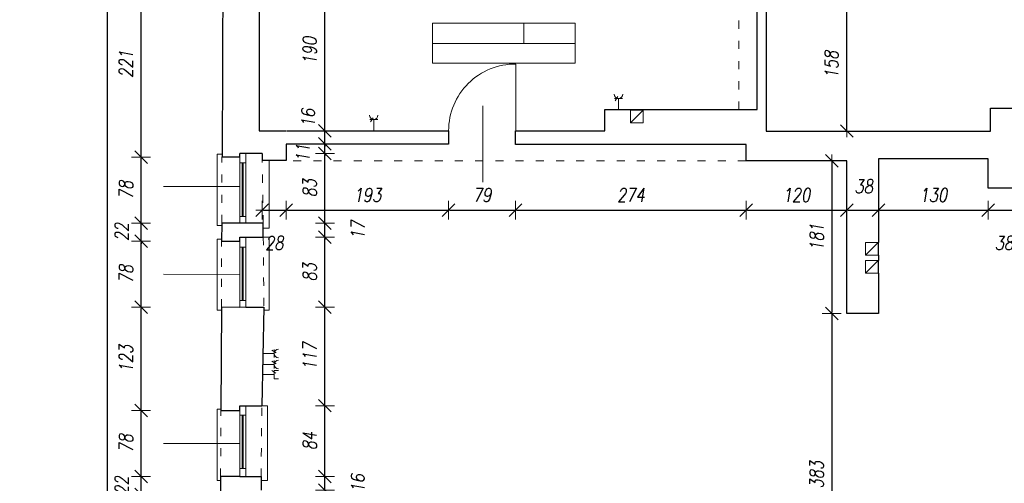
# Model space of a CAD drawing. Header units: millimetres. Extents: x -58431 to 28973, y -32170 to 9431.
# Tile 3 of 54: x -58431 to -46745, y -23984 to -18478. Entities that reach past the tile are written whole.
import ezdxf

# ---------------------------------------------------------------- set-up
doc = ezdxf.new("R2010")
doc.units = ezdxf.units.MM
doc.header["$LTSCALE"] = 8
doc.linetypes.add('ACAD_ISO03W100', pattern=[30, 12, -18])
doc.layers.get('Defpoints').update_dxf_attribs({"lineweight": 0})
for name, color, linetype, lineweight in [('A_DIMEN', 7, 'Continuous', 0), ('BAM_OPISY POWIERZCHNI', 40, 'Continuous', 0), ('instalacje', 6, 'Continuous', 0), ('OTWARCIE WENTYLACJI', 255, 'Continuous', 0), ('piętro_dzwi i okna', 3, 'Continuous', 0), ('piętro_parapet', 6, 'Continuous', 0), ('piętro_podciąg', 2, 'ACAD_ISO03W100', 0), ('piętro_rzut', 7, 'Continuous', 30), ('RZUT_wymiarowanie', 2, 'Continuous', 0), ('wymiarowanie', 4, 'Continuous', 0)]:
    doc.layers.add(name, color=color, linetype=linetype, lineweight=lineweight)
doc.styles.add('ROMANS1', font='romans.shx', dxfattribs={"width": 0.8, "oblique": 10})
doc.dimstyles.new('NARCH100', dxfattribs={"dimscale": 100, "dimtxt": 1.6, "dimasz": 0.15, "dimexe": 0, "dimexo": 0, "dimgap": 1, "dimtad": 1, "dimdec": 0, "dimlfac": 0.1, "dimrnd": 1, "dimdsep": 46, "dimtxsty": 'ROMANS1', "dimblk": 'wym', "dimcen": -1.5, "dimse1": 1, "dimse2": 1, "dimclrd": 4, "dimclre": 4, "dimclrt": 3, "dimadec": 0, "dimazin": 0, "dimtfac": 0.04, "dimtdec": 0, "dimtmove": 2, "dimatfit": 3, "dimldrblk": 'wym', "dimfxl": 0, "dimtolj": 1, "dimarcsym": 0})

# ---------------------------------------------------------------- blocks, each defined once
blk = doc.blocks.new('wym')
at = {"layer": 'A_DIMEN', "color": 4, "ltscale": 100}
for p, q in [((-5, -5), (5, 5)), ((-5, 0), (5, 0)), ((0, -7.5), (0, 7.5))]:
    blk.add_line(p, q, dxfattribs=at)
blk = doc.blocks.new('*D336')
at = {"layer": 'Defpoints', "color": 0, "transparency": 16777216}
for p in [(-55553, -20150), (-55268, -20155), (-55268, -20740)]:
    blk.add_point(p, dxfattribs=at)
at = {"layer": 'RZUT_wymiarowanie', "color": 4, "lineweight": -2, "transparency": 16777216}
blk.add_line((-55538, -20740), (-55283, -20740), dxfattribs=at)
at = {"layer": 'RZUT_wymiarowanie', "color": 4, "lineweight": -2, "transparency": 16777216, "xscale": 15, "yscale": 15, "zscale": 15, "rotation": 179.9999999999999}
blk.add_blockref('wym', (-55553, -20740), dxfattribs=at)
at = {"layer": 'RZUT_wymiarowanie', "color": 4, "lineweight": -2, "transparency": 16777216, "xscale": 15, "yscale": 15, "zscale": 15}
blk.add_blockref('wym', (-55268, -20740), dxfattribs=at)
at = {"layer": 'RZUT_wymiarowanie', "color": 3, "transparency": 16777216, "insert": (-55410, -21130), "char_height": 160, "attachment_point": 5, "style": 'ROMANS1'}
blk.add_mtext('\\A1;28', dxfattribs=at)
blk = doc.blocks.new('*D337')
at = {"layer": 'Defpoints', "color": 0, "transparency": 16777216}
for p in [(-53341, -19954), (-55268, -20155), (-53341, -20740)]:
    blk.add_point(p, dxfattribs=at)
at = {"layer": 'RZUT_wymiarowanie', "color": 4, "lineweight": -2, "transparency": 16777216}
blk.add_line((-55253, -20740), (-53356, -20740), dxfattribs=at)
at = {"layer": 'RZUT_wymiarowanie', "color": 4, "lineweight": -2, "transparency": 16777216, "xscale": 15, "yscale": 15, "zscale": 15, "rotation": 179.9999999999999}
blk.add_blockref('wym', (-55268, -20740), dxfattribs=at)
at = {"layer": 'RZUT_wymiarowanie', "color": 4, "lineweight": -2, "transparency": 16777216, "xscale": 15, "yscale": 15, "zscale": 15}
blk.add_blockref('wym', (-53341, -20740), dxfattribs=at)
at = {"layer": 'RZUT_wymiarowanie', "color": 3, "transparency": 16777216, "insert": (-54304, -20560), "char_height": 160, "attachment_point": 5, "style": 'ROMANS1'}
blk.add_mtext('\\A1;193', dxfattribs=at)
blk = doc.blocks.new('*D338')
at = {"layer": 'Defpoints', "color": 0, "transparency": 16777216}
for p in [(-53341, -19954), (-52546, -19960), (-52546, -20740)]:
    blk.add_point(p, dxfattribs=at)
at = {"layer": 'RZUT_wymiarowanie', "color": 4, "lineweight": -2, "transparency": 16777216}
blk.add_line((-53326, -20740), (-52561, -20740), dxfattribs=at)
at = {"layer": 'RZUT_wymiarowanie', "color": 4, "lineweight": -2, "transparency": 16777216, "xscale": 15, "yscale": 15, "zscale": 15, "rotation": 179.9999999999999}
blk.add_blockref('wym', (-53341, -20740), dxfattribs=at)
at = {"layer": 'RZUT_wymiarowanie', "color": 4, "lineweight": -2, "transparency": 16777216, "xscale": 15, "yscale": 15, "zscale": 15}
blk.add_blockref('wym', (-52546, -20740), dxfattribs=at)
at = {"layer": 'RZUT_wymiarowanie', "color": 3, "transparency": 16777216, "insert": (-52943, -20560), "char_height": 160, "attachment_point": 5, "style": 'ROMANS1'}
blk.add_mtext('\\A1;79', dxfattribs=at)
blk = doc.blocks.new('*D339')
at = {"layer": 'Defpoints', "color": 0, "transparency": 16777216}
for p in [(-52546, -19960), (-49810, -19960), (-49810, -20740)]:
    blk.add_point(p, dxfattribs=at)
at = {"layer": 'RZUT_wymiarowanie', "color": 4, "lineweight": -2, "transparency": 16777216}
blk.add_line((-52531, -20740), (-49825, -20740), dxfattribs=at)
at = {"layer": 'RZUT_wymiarowanie', "color": 4, "lineweight": -2, "transparency": 16777216, "xscale": 15, "yscale": 15, "zscale": 15, "rotation": 179.9999999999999}
blk.add_blockref('wym', (-52546, -20740), dxfattribs=at)
at = {"layer": 'RZUT_wymiarowanie', "color": 4, "lineweight": -2, "transparency": 16777216, "xscale": 15, "yscale": 15, "zscale": 15}
blk.add_blockref('wym', (-49810, -20740), dxfattribs=at)
at = {"layer": 'RZUT_wymiarowanie', "color": 3, "transparency": 16777216, "insert": (-51178, -20560), "char_height": 160, "attachment_point": 5, "style": 'ROMANS1'}
blk.add_mtext('\\A1;274', dxfattribs=at)
blk = doc.blocks.new('*D260')
at = {"layer": 'Defpoints', "color": 0, "transparency": 16777216}
for p in [(-49810, -19960), (-48615, -20155), (-48615, -20740)]:
    blk.add_point(p, dxfattribs=at)
at = {"layer": 'RZUT_wymiarowanie', "color": 4, "lineweight": -2, "transparency": 16777216}
blk.add_line((-49795, -20740), (-48630, -20740), dxfattribs=at)
at = {"layer": 'RZUT_wymiarowanie', "color": 4, "lineweight": -2, "transparency": 16777216, "xscale": 15, "yscale": 15, "zscale": 15, "rotation": 179.9999999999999}
blk.add_blockref('wym', (-49810, -20740), dxfattribs=at)
at = {"layer": 'RZUT_wymiarowanie', "color": 4, "lineweight": -2, "transparency": 16777216, "xscale": 15, "yscale": 15, "zscale": 15}
blk.add_blockref('wym', (-48615, -20740), dxfattribs=at)
at = {"layer": 'RZUT_wymiarowanie', "color": 3, "transparency": 16777216, "insert": (-49212, -20560), "char_height": 160, "attachment_point": 5, "style": 'ROMANS1'}
blk.add_mtext('\\A1;120', dxfattribs=at)
blk = doc.blocks.new('*D261')
at = {"layer": 'Defpoints', "color": 0, "transparency": 16777216}
for p in [(-48615, -20155), (-48237, -20130), (-48237, -20740)]:
    blk.add_point(p, dxfattribs=at)
at = {"layer": 'RZUT_wymiarowanie', "color": 4, "lineweight": -2, "transparency": 16777216}
blk.add_line((-48600, -20740), (-48252, -20740), dxfattribs=at)
at = {"layer": 'RZUT_wymiarowanie', "color": 4, "lineweight": -2, "transparency": 16777216, "xscale": 15, "yscale": 15, "zscale": 15, "rotation": 179.9999999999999}
blk.add_blockref('wym', (-48615, -20740), dxfattribs=at)
at = {"layer": 'RZUT_wymiarowanie', "color": 4, "lineweight": -2, "transparency": 16777216, "xscale": 15, "yscale": 15, "zscale": 15}
blk.add_blockref('wym', (-48237, -20740), dxfattribs=at)
at = {"layer": 'RZUT_wymiarowanie', "color": 3, "transparency": 16777216, "insert": (-48414, -20457), "char_height": 160, "attachment_point": 5, "style": 'ROMANS1'}
blk.add_mtext('\\A1;38', dxfattribs=at)
blk = doc.blocks.new('*D262')
at = {"layer": 'Defpoints', "color": 0, "transparency": 16777216}
for p in [(-48237, -20130), (-46936, -20130), (-46936, -20740)]:
    blk.add_point(p, dxfattribs=at)
at = {"layer": 'RZUT_wymiarowanie', "color": 4, "lineweight": -2, "transparency": 16777216}
blk.add_line((-48222, -20740), (-46951, -20740), dxfattribs=at)
at = {"layer": 'RZUT_wymiarowanie', "color": 4, "lineweight": -2, "transparency": 16777216, "xscale": 15, "yscale": 15, "zscale": 15, "rotation": 179.9999999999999}
blk.add_blockref('wym', (-48237, -20740), dxfattribs=at)
at = {"layer": 'RZUT_wymiarowanie', "color": 4, "lineweight": -2, "transparency": 16777216, "xscale": 15, "yscale": 15, "zscale": 15}
blk.add_blockref('wym', (-46936, -20740), dxfattribs=at)
at = {"layer": 'RZUT_wymiarowanie', "color": 3, "transparency": 16777216, "insert": (-47587, -20560), "char_height": 160, "attachment_point": 5, "style": 'ROMANS1'}
blk.add_mtext('\\A1;130', dxfattribs=at)
blk = doc.blocks.new('*D263')
at = {"layer": 'Defpoints', "color": 0, "transparency": 16777216}
for p in [(-46936, -20130), (-46561, -20133), (-46561, -20740)]:
    blk.add_point(p, dxfattribs=at)
at = {"layer": 'RZUT_wymiarowanie', "color": 4, "lineweight": -2, "transparency": 16777216}
blk.add_line((-46921, -20740), (-46576, -20740), dxfattribs=at)
at = {"layer": 'RZUT_wymiarowanie', "color": 4, "lineweight": -2, "transparency": 16777216, "xscale": 15, "yscale": 15, "zscale": 15, "rotation": 179.9999999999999}
blk.add_blockref('wym', (-46936, -20740), dxfattribs=at)
at = {"layer": 'RZUT_wymiarowanie', "color": 4, "lineweight": -2, "transparency": 16777216, "xscale": 15, "yscale": 15, "zscale": 15}
blk.add_blockref('wym', (-46561, -20740), dxfattribs=at)
at = {"layer": 'RZUT_wymiarowanie', "color": 3, "transparency": 16777216, "insert": (-46749, -21130), "char_height": 160, "attachment_point": 5, "style": 'ROMANS1'}
blk.add_mtext('\\A1;38', dxfattribs=at)
blk = doc.blocks.new('*D343')
at = {"layer": 'Defpoints', "color": 0, "transparency": 16777216}
for p in [(-55749, -23903), (-54809, -23903), (-55749, -24065)]:
    blk.add_point(p, dxfattribs=at)
at = {"layer": 'RZUT_wymiarowanie', "color": 4, "lineweight": -2, "transparency": 16777216}
for p, q in [((-54809, -23888), (-54809, -23873)), ((-54809, -24065), (-54809, -23903)), ((-54809, -24080), (-54809, -24095))]:
    blk.add_line(p, q, dxfattribs=at)
at = {"layer": 'RZUT_wymiarowanie', "color": 4, "lineweight": -2, "transparency": 16777216, "xscale": 15, "yscale": 15, "zscale": 15}
for p, rotation in [((-54809, -23903), 270), ((-54809, -24065), 90)]:
    blk.add_blockref('wym', p, dxfattribs=dict(at, rotation=rotation))
at = {"layer": 'RZUT_wymiarowanie', "color": 3, "transparency": 16777216, "insert": (-54419, -23984), "char_height": 160, "attachment_point": 5, "rotation": 90, "style": 'ROMANS1'}
blk.add_mtext('\\A1;16', dxfattribs=at)
blk = doc.blocks.new('*D344')
at = {"layer": 'Defpoints', "color": 0, "transparency": 16777216}
for p in [(-55749, -23062), (-54809, -23062), (-55749, -23903)]:
    blk.add_point(p, dxfattribs=at)
at = {"layer": 'RZUT_wymiarowanie', "color": 4, "lineweight": -2, "transparency": 16777216}
blk.add_line((-54809, -23888), (-54809, -23077), dxfattribs=at)
at = {"layer": 'RZUT_wymiarowanie', "color": 4, "lineweight": -2, "transparency": 16777216, "xscale": 15, "yscale": 15, "zscale": 15}
for p, rotation in [((-54809, -23062), 90), ((-54809, -23903), 270)]:
    blk.add_blockref('wym', p, dxfattribs=dict(at, rotation=rotation))
at = {"layer": 'RZUT_wymiarowanie', "color": 3, "transparency": 16777216, "insert": (-54989, -23483), "char_height": 160, "attachment_point": 5, "rotation": 90, "style": 'ROMANS1'}
blk.add_mtext('\\A1;84', dxfattribs=at)
blk = doc.blocks.new('*D345')
at = {"layer": 'Defpoints', "color": 0, "transparency": 16777216}
for p in [(-55749, -21893), (-54809, -21893), (-55749, -23062)]:
    blk.add_point(p, dxfattribs=at)
at = {"layer": 'RZUT_wymiarowanie', "color": 4, "lineweight": -2, "transparency": 16777216}
blk.add_line((-54809, -23047), (-54809, -21908), dxfattribs=at)
at = {"layer": 'RZUT_wymiarowanie', "color": 4, "lineweight": -2, "transparency": 16777216, "xscale": 15, "yscale": 15, "zscale": 15}
for p, rotation in [((-54809, -21893), 90), ((-54809, -23062), 270)]:
    blk.add_blockref('wym', p, dxfattribs=dict(at, rotation=rotation))
at = {"layer": 'RZUT_wymiarowanie', "color": 3, "transparency": 16777216, "insert": (-54989, -22478), "char_height": 160, "attachment_point": 5, "rotation": 90, "style": 'ROMANS1'}
blk.add_mtext('\\A1;117', dxfattribs=at)
blk = doc.blocks.new('*D346')
at = {"layer": 'Defpoints', "color": 0, "transparency": 16777216}
for p in [(-55749, -21062), (-54809, -21062), (-55749, -21893)]:
    blk.add_point(p, dxfattribs=at)
at = {"layer": 'RZUT_wymiarowanie', "color": 4, "lineweight": -2, "transparency": 16777216}
blk.add_line((-54809, -21878), (-54809, -21077), dxfattribs=at)
at = {"layer": 'RZUT_wymiarowanie', "color": 4, "lineweight": -2, "transparency": 16777216, "xscale": 15, "yscale": 15, "zscale": 15}
for p, rotation in [((-54809, -21062), 90), ((-54809, -21893), 270)]:
    blk.add_blockref('wym', p, dxfattribs=dict(at, rotation=rotation))
at = {"layer": 'RZUT_wymiarowanie', "color": 3, "transparency": 16777216, "insert": (-54989, -21478), "char_height": 160, "attachment_point": 5, "rotation": 90, "style": 'ROMANS1'}
blk.add_mtext('\\A1;83', dxfattribs=at)
blk = doc.blocks.new('*D347')
at = {"layer": 'Defpoints', "color": 0, "transparency": 16777216}
for p in [(-55749, -20894), (-54809, -20894), (-55749, -21062)]:
    blk.add_point(p, dxfattribs=at)
at = {"layer": 'RZUT_wymiarowanie', "color": 4, "lineweight": -2, "transparency": 16777216}
for p, q in [((-54809, -20879), (-54809, -20864)), ((-54809, -21062), (-54809, -20894)), ((-54809, -21077), (-54809, -21092))]:
    blk.add_line(p, q, dxfattribs=at)
at = {"layer": 'RZUT_wymiarowanie', "color": 4, "lineweight": -2, "transparency": 16777216, "xscale": 15, "yscale": 15, "zscale": 15}
for p, rotation in [((-54809, -20894), 270), ((-54809, -21062), 90)]:
    blk.add_blockref('wym', p, dxfattribs=dict(at, rotation=rotation))
at = {"layer": 'RZUT_wymiarowanie', "color": 3, "transparency": 16777216, "insert": (-54419, -20978), "char_height": 160, "attachment_point": 5, "rotation": 90, "style": 'ROMANS1'}
blk.add_mtext('\\A1;17', dxfattribs=at)
blk = doc.blocks.new('*D348')
at = {"layer": 'Defpoints', "color": 0, "transparency": 16777216}
for p in [(-55749, -20066), (-54809, -20066), (-55749, -20894)]:
    blk.add_point(p, dxfattribs=at)
at = {"layer": 'RZUT_wymiarowanie', "color": 4, "lineweight": -2, "transparency": 16777216}
blk.add_line((-54809, -20879), (-54809, -20081), dxfattribs=at)
at = {"layer": 'RZUT_wymiarowanie', "color": 4, "lineweight": -2, "transparency": 16777216, "xscale": 15, "yscale": 15, "zscale": 15}
for p, rotation in [((-54809, -20066), 90), ((-54809, -20894), 270)]:
    blk.add_blockref('wym', p, dxfattribs=dict(at, rotation=rotation))
at = {"layer": 'RZUT_wymiarowanie', "color": 3, "transparency": 16777216, "insert": (-54989, -20480), "char_height": 160, "attachment_point": 5, "rotation": 90, "style": 'ROMANS1'}
blk.add_mtext('\\A1;83', dxfattribs=at)
blk = doc.blocks.new('*D349')
at = {"layer": 'Defpoints', "color": 0, "transparency": 16777216}
for p in [(-55268, -19954), (-54809, -19954), (-55749, -20066)]:
    blk.add_point(p, dxfattribs=at)
at = {"layer": 'RZUT_wymiarowanie', "color": 4, "lineweight": -2, "transparency": 16777216}
for p, q in [((-54809, -19939), (-54809, -19924)), ((-54809, -20066), (-54809, -19954)), ((-54809, -20081), (-54809, -20096))]:
    blk.add_line(p, q, dxfattribs=at)
at = {"layer": 'RZUT_wymiarowanie', "color": 4, "lineweight": -2, "transparency": 16777216, "xscale": 15, "yscale": 15, "zscale": 15}
for p, rotation in [((-54809, -19954), 270), ((-54809, -20066), 90)]:
    blk.add_blockref('wym', p, dxfattribs=dict(at, rotation=rotation))
at = {"layer": 'RZUT_wymiarowanie', "color": 3, "transparency": 16777216, "insert": (-55071, -20060), "char_height": 160, "attachment_point": 5, "rotation": 90, "style": 'ROMANS1'}
blk.add_mtext('\\A1;11', dxfattribs=at)
blk = doc.blocks.new('*D350')
at = {"layer": 'Defpoints', "color": 0, "transparency": 16777216}
for p in [(-55589, -19797), (-54809, -19797), (-55268, -19954)]:
    blk.add_point(p, dxfattribs=at)
at = {"layer": 'RZUT_wymiarowanie', "color": 4, "lineweight": -2, "transparency": 16777216}
for p, q in [((-54809, -19782), (-54809, -19767)), ((-54809, -19954), (-54809, -19797)), ((-54809, -19969), (-54809, -19984))]:
    blk.add_line(p, q, dxfattribs=at)
at = {"layer": 'RZUT_wymiarowanie', "color": 4, "lineweight": -2, "transparency": 16777216, "xscale": 15, "yscale": 15, "zscale": 15}
for p, rotation in [((-54809, -19797), 270), ((-54809, -19954), 90)]:
    blk.add_blockref('wym', p, dxfattribs=dict(at, rotation=rotation))
at = {"layer": 'RZUT_wymiarowanie', "color": 3, "transparency": 16777216, "insert": (-55008, -19646), "char_height": 160, "attachment_point": 5, "rotation": 90, "style": 'ROMANS1'}
blk.add_mtext('\\A1;16', dxfattribs=at)
blk = doc.blocks.new('*D351')
at = {"layer": 'Defpoints', "color": 0, "transparency": 16777216}
for p in [(-55749, -17896), (-54809, -17896), (-55589, -19797)]:
    blk.add_point(p, dxfattribs=at)
at = {"layer": 'RZUT_wymiarowanie', "color": 4, "lineweight": -2, "transparency": 16777216}
blk.add_line((-54809, -19782), (-54809, -17911), dxfattribs=at)
at = {"layer": 'RZUT_wymiarowanie', "color": 4, "lineweight": -2, "transparency": 16777216, "xscale": 15, "yscale": 15, "zscale": 15}
for p, rotation in [((-54809, -17896), 90), ((-54809, -19797), 270)]:
    blk.add_blockref('wym', p, dxfattribs=dict(at, rotation=rotation))
at = {"layer": 'RZUT_wymiarowanie', "color": 3, "transparency": 16777216, "insert": (-54989, -18847), "char_height": 160, "attachment_point": 5, "rotation": 90, "style": 'ROMANS1'}
blk.add_mtext('\\A1;190', dxfattribs=at)
blk = doc.blocks.new('*D656')
at = {"layer": 'BAM_OPISY POWIERZCHNI', "color": 4, "lineweight": -2, "transparency": 16777216}
blk.add_line((-48616, -19785), (-48616, -18238), dxfattribs=at)
at = {"layer": 'Defpoints', "color": 0, "transparency": 16777216}
for p in [(-49573, -18223), (-48616, -18223), (-49573, -19800)]:
    blk.add_point(p, dxfattribs=at)
at = {"layer": 'BAM_OPISY POWIERZCHNI', "color": 4, "lineweight": -2, "transparency": 16777216, "xscale": 15, "yscale": 15, "zscale": 15}
for p, rotation in [((-48616, -18223), 90), ((-48616, -19800), 270)]:
    blk.add_blockref('wym', p, dxfattribs=dict(at, rotation=rotation))
at = {"layer": 'BAM_OPISY POWIERZCHNI', "color": 3, "transparency": 16777216, "insert": (-48796, -19012), "char_height": 160, "attachment_point": 5, "rotation": 90, "style": 'ROMANS1'}
blk.add_mtext('\\A1;158', dxfattribs=at)
blk = doc.blocks.new('*D804')
at = {"layer": 'BAM_OPISY POWIERZCHNI', "color": 4, "lineweight": -2, "transparency": 16777216}
blk.add_line((-48793, -20170), (-48793, -21951), dxfattribs=at)
at = {"layer": 'Defpoints', "color": 0, "transparency": 16777216}
for p in [(-48615, -20155), (-48793, -21966), (-48615, -21966)]:
    blk.add_point(p, dxfattribs=at)
at = {"layer": 'BAM_OPISY POWIERZCHNI', "color": 4, "lineweight": -2, "transparency": 16777216, "xscale": 15, "yscale": 15, "zscale": 15}
for p, rotation in [((-48793, -20155), 90), ((-48793, -21966), 270)]:
    blk.add_blockref('wym', p, dxfattribs=dict(at, rotation=rotation))
at = {"layer": 'BAM_OPISY POWIERZCHNI', "color": 3, "transparency": 16777216, "insert": (-48973, -21060), "char_height": 160, "attachment_point": 5, "rotation": 90, "style": 'ROMANS1'}
blk.add_mtext('\\A1;181', dxfattribs=at)
blk = doc.blocks.new('*D805')
at = {"layer": 'BAM_OPISY POWIERZCHNI', "color": 4, "lineweight": -2, "transparency": 16777216}
blk.add_line((-48793, -21981), (-48793, -25783), dxfattribs=at)
at = {"layer": 'Defpoints', "color": 0, "transparency": 16777216}
for p in [(-48615, -21966), (-48798, -25798), (-48793, -25798)]:
    blk.add_point(p, dxfattribs=at)
at = {"layer": 'BAM_OPISY POWIERZCHNI', "color": 4, "lineweight": -2, "transparency": 16777216, "xscale": 15, "yscale": 15, "zscale": 15}
for p, rotation in [((-48793, -21966), 90), ((-48793, -25798), 270)]:
    blk.add_blockref('wym', p, dxfattribs=dict(at, rotation=rotation))
at = {"layer": 'BAM_OPISY POWIERZCHNI', "color": 3, "transparency": 16777216, "insert": (-48973, -23882), "char_height": 160, "attachment_point": 5, "rotation": 90, "style": 'ROMANS1'}
blk.add_mtext('\\A1;383', dxfattribs=at)
blk = doc.blocks.new('*D823')
at = {"layer": 'BAM_OPISY POWIERZCHNI', "color": 4, "lineweight": -2, "transparency": 16777216}
for p, q in [((-56990, -23887), (-56990, -23872)), ((-56990, -24118), (-56990, -23902)), ((-56990, -24133), (-56990, -24148))]:
    blk.add_line(p, q, dxfattribs=at)
at = {"layer": 'Defpoints', "color": 0, "transparency": 16777216}
for p in [(-56990, -23902), (-56047, -23902, 56045), (-56048, -24118)]:
    blk.add_point(p, dxfattribs=at)
at = {"layer": 'BAM_OPISY POWIERZCHNI', "color": 4, "lineweight": -2, "transparency": 16777216, "xscale": 15, "yscale": 15, "zscale": 15}
for p, rotation in [((-56990, -23902), 270), ((-56990, -24118), 90)]:
    blk.add_blockref('wym', p, dxfattribs=dict(at, rotation=rotation))
at = {"layer": 'BAM_OPISY POWIERZCHNI', "color": 3, "transparency": 16777216, "insert": (-57220, -24010), "char_height": 160, "attachment_point": 5, "rotation": 90, "style": 'ROMANS1'}
blk.add_mtext('\\A1;22', dxfattribs=at)
blk = doc.blocks.new('*D824')
at = {"layer": 'BAM_OPISY POWIERZCHNI', "color": 4, "lineweight": -2, "transparency": 16777216}
blk.add_line((-56990, -23887), (-56990, -23133), dxfattribs=at)
at = {"layer": 'Defpoints', "color": 0, "transparency": 16777216}
for p in [(-56990, -23118), (-56043, -23118), (-56047, -23902, 56045)]:
    blk.add_point(p, dxfattribs=at)
at = {"layer": 'BAM_OPISY POWIERZCHNI', "color": 4, "lineweight": -2, "transparency": 16777216, "xscale": 15, "yscale": 15, "zscale": 15}
for p, rotation in [((-56990, -23118), 90), ((-56990, -23902), 270)]:
    blk.add_blockref('wym', p, dxfattribs=dict(at, rotation=rotation))
at = {"layer": 'BAM_OPISY POWIERZCHNI', "color": 3, "transparency": 16777216, "insert": (-57170, -23510), "char_height": 160, "attachment_point": 5, "rotation": 90, "style": 'ROMANS1'}
blk.add_mtext('\\A1;78', dxfattribs=at)
blk = doc.blocks.new('*D825')
at = {"layer": 'BAM_OPISY POWIERZCHNI', "color": 4, "lineweight": -2, "transparency": 16777216}
blk.add_line((-56990, -23103), (-56990, -21906), dxfattribs=at)
at = {"layer": 'Defpoints', "color": 0, "transparency": 16777216}
for p in [(-56990, -21891), (-56038, -21891), (-56043, -23118)]:
    blk.add_point(p, dxfattribs=at)
at = {"layer": 'BAM_OPISY POWIERZCHNI', "color": 4, "lineweight": -2, "transparency": 16777216, "xscale": 15, "yscale": 15, "zscale": 15}
for p, rotation in [((-56990, -21891), 90), ((-56990, -23118), 270)]:
    blk.add_blockref('wym', p, dxfattribs=dict(at, rotation=rotation))
at = {"layer": 'BAM_OPISY POWIERZCHNI', "color": 3, "transparency": 16777216, "insert": (-57170, -22504), "char_height": 160, "attachment_point": 5, "rotation": 90, "style": 'ROMANS1'}
blk.add_mtext('\\A1;123', dxfattribs=at)
blk = doc.blocks.new('*D826')
at = {"layer": 'BAM_OPISY POWIERZCHNI', "color": 4, "lineweight": -2, "transparency": 16777216}
blk.add_line((-56990, -21876), (-56990, -21124), dxfattribs=at)
at = {"layer": 'Defpoints', "color": 0, "transparency": 16777216}
for p in [(-56990, -21109), (-56034, -21109), (-56038, -21891)]:
    blk.add_point(p, dxfattribs=at)
at = {"layer": 'BAM_OPISY POWIERZCHNI', "color": 4, "lineweight": -2, "transparency": 16777216, "xscale": 15, "yscale": 15, "zscale": 15}
for p, rotation in [((-56990, -21109), 90), ((-56990, -21891), 270)]:
    blk.add_blockref('wym', p, dxfattribs=dict(at, rotation=rotation))
at = {"layer": 'BAM_OPISY POWIERZCHNI', "color": 3, "transparency": 16777216, "insert": (-57170, -21500), "char_height": 160, "attachment_point": 5, "rotation": 90, "style": 'ROMANS1'}
blk.add_mtext('\\A1;78', dxfattribs=at)
blk = doc.blocks.new('*D827')
at = {"layer": 'BAM_OPISY POWIERZCHNI', "color": 4, "lineweight": -2, "transparency": 16777216}
for p, q in [((-56990, -20878), (-56990, -20863)), ((-56990, -21109), (-56990, -20893)), ((-56990, -21124), (-56990, -21139))]:
    blk.add_line(p, q, dxfattribs=at)
at = {"layer": 'Defpoints', "color": 0, "transparency": 16777216}
for p in [(-56990, -20893), (-56033, -20893), (-56034, -21109)]:
    blk.add_point(p, dxfattribs=at)
at = {"layer": 'BAM_OPISY POWIERZCHNI', "color": 4, "lineweight": -2, "transparency": 16777216, "xscale": 15, "yscale": 15, "zscale": 15}
for p, rotation in [((-56990, -20893), 270), ((-56990, -21109), 90)]:
    blk.add_blockref('wym', p, dxfattribs=dict(at, rotation=rotation))
at = {"layer": 'BAM_OPISY POWIERZCHNI', "color": 3, "transparency": 16777216, "insert": (-57220, -21001), "char_height": 160, "attachment_point": 5, "rotation": 90, "style": 'ROMANS1'}
blk.add_mtext('\\A1;22', dxfattribs=at)
blk = doc.blocks.new('*D828')
at = {"layer": 'BAM_OPISY POWIERZCHNI', "color": 4, "lineweight": -2, "transparency": 16777216}
blk.add_line((-56990, -20878), (-56990, -20124), dxfattribs=at)
at = {"layer": 'Defpoints', "color": 0, "transparency": 16777216}
for p in [(-56990, -20109), (-56033, -20109), (-56033, -20893)]:
    blk.add_point(p, dxfattribs=at)
at = {"layer": 'BAM_OPISY POWIERZCHNI', "color": 4, "lineweight": -2, "transparency": 16777216, "xscale": 15, "yscale": 15, "zscale": 15}
for p, rotation in [((-56990, -20109), 90), ((-56990, -20893), 270)]:
    blk.add_blockref('wym', p, dxfattribs=dict(at, rotation=rotation))
at = {"layer": 'BAM_OPISY POWIERZCHNI', "color": 3, "transparency": 16777216, "insert": (-57170, -20501), "char_height": 160, "attachment_point": 5, "rotation": 90, "style": 'ROMANS1'}
blk.add_mtext('\\A1;78', dxfattribs=at)
blk = doc.blocks.new('*D829')
at = {"layer": 'BAM_OPISY POWIERZCHNI', "color": 4, "lineweight": -2, "transparency": 16777216}
blk.add_line((-56990, -20094), (-56990, -17916), dxfattribs=at)
at = {"layer": 'Defpoints', "color": 0, "transparency": 16777216}
for p in [(-56990, -17901), (-56020, -17901), (-56033, -20109)]:
    blk.add_point(p, dxfattribs=at)
at = {"layer": 'BAM_OPISY POWIERZCHNI', "color": 4, "lineweight": -2, "transparency": 16777216, "xscale": 15, "yscale": 15, "zscale": 15}
for p, rotation in [((-56990, -17901), 90), ((-56990, -20109), 270)]:
    blk.add_blockref('wym', p, dxfattribs=dict(at, rotation=rotation))
at = {"layer": 'BAM_OPISY POWIERZCHNI', "color": 3, "transparency": 16777216, "insert": (-57170, -19005), "char_height": 160, "attachment_point": 5, "rotation": 90, "style": 'ROMANS1'}
blk.add_mtext('\\A1;221', dxfattribs=at)
blk = doc.blocks.new('*D850')
at = {"layer": 'BAM_OPISY POWIERZCHNI', "color": 4, "lineweight": -2, "transparency": 16777216}
blk.add_line((-57390, -26247), (-57390, -1753), dxfattribs=at)
at = {"layer": 'Defpoints', "color": 0, "transparency": 16777216}
for p in [(-57390, -1738), (-56027, -1738), (-56057, -26262)]:
    blk.add_point(p, dxfattribs=at)
at = {"layer": 'BAM_OPISY POWIERZCHNI', "color": 4, "lineweight": -2, "transparency": 16777216, "xscale": 15, "yscale": 15, "zscale": 15}
for p, rotation in [((-57390, -1738), 90), ((-57390, -26262), 270)]:
    blk.add_blockref('wym', p, dxfattribs=dict(at, rotation=rotation))
at = {"layer": 'BAM_OPISY POWIERZCHNI', "color": 3, "transparency": 16777216, "insert": (-57570, -14000), "char_height": 160, "attachment_point": 5, "rotation": 90, "style": 'ROMANS1'}
blk.add_mtext('\\A1;2452', dxfattribs=at)

msp = doc.modelspace()

# ---------------------------------------------------------------- linework, layer by layer
at = {"layer": 'BAM_OPISY POWIERZCHNI'}
msp.add_line((-52448.8, -18519.7), (-52448.8, -18759.7), dxfattribs=at)
for points in [[(-51840.3, -18519.7), (-53530.8, -18519.7)], [(-53530.8, -18519.7), (-53530.8, -18759.7), (-51840.3, -18759.7), (-51840.3, -18519.7)], [(-53530.8, -18753.2), (-53530.8, -18993.2), (-51840.3, -18993.2), (-51840.3, -18753.2)]]:
    msp.add_lwpolyline(points, dxfattribs=at)
at = {"layer": 'instalacje'}
for p, q in [((-51183.6, -19701.5), (-51033, -19551.1)), ((-51033, -19551.1), (-51183.6, -19551.1)), ((-51183.6, -19551.1), (-51183.6, -19701.5)), ((-51033, -19701.5), (-51033, -19551.1)), ((-51183.6, -19701.5), (-51033, -19701.5)), ((-48393.1, -21276.3), (-48242.6, -21126)), ((-48242.6, -21126), (-48393.1, -21126)), ((-48393.1, -21126), (-48393.1, -21276.3)), ((-48242.6, -21276.3), (-48242.6, -21126)), ((-48393.1, -21276.3), (-48242.6, -21276.3)), ((-48393.1, -21489.3), (-48242.6, -21338.9)), ((-48242.6, -21338.9), (-48393.1, -21338.9)), ((-48393.1, -21338.9), (-48393.1, -21489.3)), ((-48242.6, -21489.3), (-48242.6, -21338.9)), ((-48393.1, -21489.3), (-48242.6, -21489.3))]:
    msp.add_line(p, q, dxfattribs=at)
for points in [[(-51333.5, -19391.5), (-51363.4, -19441.2)], [(-51372.8, -19413), (-51276.9, -19413)], [(-51324.8, -19413), (-51324.9, -19541)], [(-54277, -19663.4), (-54181.1, -19663.4)], [(-54237.7, -19641.8), (-54267.6, -19691.6)], [(-54229, -19663.4), (-54229.1, -19791.4)], [(-55388.7, -22434.2), (-55438.4, -22404.3)], [(-55410.3, -22394.8), (-55410.3, -22490.8)], [(-55410.3, -22442.8), (-55538.3, -22442.8)], [(-55388.7, -22563.9), (-55438.4, -22534)], [(-55410.3, -22524.5), (-55410.3, -22620.5)], [(-55410.3, -22572.5), (-55538.3, -22572.5)], [(-55390.7, -22675.3), (-55440.5, -22645.4)], [(-55411.4, -22743.6), (-55411.4, -22643.2)], [(-55361.2, -22643.2), (-55411.4, -22643.2)], [(-55411.4, -22693.4), (-55539.4, -22693.4)], [(-55361.2, -22743.6), (-55411.4, -22743.6)]]:
    msp.add_lwpolyline(points, dxfattribs=at)
for centre, start, end in [((-51324.8, -19362.8), 179.99226, 359.99226), ((-54229, -19613.2), 179.99226, 359.99226), ((-55360.1, -22442.8), 89.99226, 269.99226), ((-55360, -22572.5), 89.99226, 269.99226)]:
    msp.add_arc(centre, 50.2, start, end, dxfattribs=at)
at = {"layer": 'OTWARCIE WENTYLACJI'}
for points in [[(-51033, -19545.4), (-51183.6, -19545.4)], [(-48237.2, -21276.3), (-48237.2, -21126)], [(-48237.2, -21489.3), (-48237.2, -21338.9)]]:
    msp.add_lwpolyline(points, dxfattribs=at)
at = {"layer": 'piętro_dzwi i okna'}
for points in [[(-52542.9, -19799.6), (-52542.9, -19004.7)], [(-55748.8, -20894.4), (-55748.8, -20066.4)], [(-55748.8, -20178.2), (-55818.8, -20178.2)], [(-55818.6, -20894.9), (-55818.6, -20108.7)], [(-55789, -20813.8), (-55789, -20178.2)], [(-55779.5, -20813.8), (-55779.5, -20178.2)], [(-55748.8, -20813.8), (-55818.8, -20813.8)], [(-55818.5, -21895.3), (-55818.6, -21109.1)], [(-55748.8, -21893.4), (-55748.8, -21061.6)], [(-55748.8, -21179.2), (-55818.8, -21179.2)], [(-55789, -21814.8), (-55789, -21179.2)], [(-55779.5, -21814.8), (-55779.5, -21179.2)], [(-55748.8, -21814.8), (-55818.8, -21814.8)], [(-55818.6, -23903.9), (-55818.6, -23117.7)], [(-55748.8, -23902.9), (-55748.8, -23062.4)], [(-55748.8, -23173.2), (-55818.8, -23173.2)], [(-55789, -23808.8), (-55789, -23173.2)], [(-55779.5, -23808.8), (-55779.5, -23173.2)], [(-55748.8, -23808.8), (-55818.8, -23808.8)]]:
    msp.add_lwpolyline(points, dxfattribs=at)
msp.add_arc((-52548.8, -19796.7), 792, 89.57621, 180, dxfattribs=at)
at = {"layer": 'piętro_parapet'}
for points in [[(-56033.4, -20920.6), (-56088.2, -20920.6), (-56088.2, -20075.4), (-56029.6, -20075.7)], [(-55540.3, -20954.2), (-55469.5, -20954.2), (-55469.5, -20149.8)], [(-56037.9, -21928.1), (-56088.2, -21928.1), (-56088.2, -21082.9), (-56034.1, -21083.1)], [(-55469.5, -21926.8), (-55469.5, -21060.8), (-55540.1, -21061)], [(-55469.5, -21926.8), (-55534.3, -21926.8)], [(-56046.8, -23949.3), (-56088.2, -23949.3), (-56088.2, -23104.1), (-56043.1, -23104.3)], [(-55566.6, -23950), (-55492, -23950), (-55492, -23063.2), (-55557.4, -23063.3)]]:
    msp.add_lwpolyline(points, dxfattribs=at)
at = {"layer": 'piętro_podciąg'}
for points in [[(-49894.5, -19545.4), (-49894.5, -17369), (-49894.5, -17369)], [(-56033.3, -20893.5), (-56033.3, -20108.7)], [(-55540.4, -20894.4), (-55552.9, -20149.7)], [(-49810.1, -20154.9), (-55268, -20154.9)], [(-56037.7, -21891.2), (-56034.2, -21109.1)], [(-55540.1, -21061.6), (-55533.6, -21893.4)], [(-56046.6, -23902.4), (-56043.1, -23117.7)], [(-55566.6, -23903.9), (-55557.4, -23063.7)]]:
    msp.add_lwpolyline(points, dxfattribs=at)
at = {"layer": 'piętro_rzut'}
for p, q in [((-55818.4, -20108.7), (-55818.4, -20066.4)), ((-56029.8, -20108.7, 56045.2), (-55818.4, -20108.7, 56045.2)), ((-55818.6, -21895.3, 56045.2), (-56037.7, -21893.9, 56045.2)), ((-56043.1, -23117.7, 56045.2), (-55818.4, -23117.7, 56045.2)), ((-55818.4, -23117.7), (-55818.4, -23062)), ((-55818.4, -23062), (-55557.4, -23063.7)), ((-55818.6, -23903.9, 56045.2), (-56046.6, -23902.4, 56045.2))]:
    msp.add_line(p, q, dxfattribs=at)
for points in [[(-56020, -17901.3), (-56029.8, -20108.7)], [(-55589.4, -17935.7), (-55589.4, -19797.2), (-55268, -19797.2)], [(-51033, -19545.4), (-49678.8, -19545.4), (-49678.8, -18268.1)], [(-49572.7, -18268.1), (-49572.7, -19800.2), (-46909.6, -19800.2), (-46909.6, -19529.4), (-46544.4, -19529.4), (-46544.4, -19979.1), (-45564.4, -19979.1)], [(-52545.9, -19797.2), (-51485.4, -19797.2), (-51485.4, -19545.4), (-51183.6, -19545.4)], [(-55259.4, -19797.2), (-53340.8, -19796.7), (-53340.8, -19954.4), (-55268, -19954.4)], [(-48237.2, -21489.3), (-48237.2, -21966), (-48614.7, -21966), (-48614.7, -20154.9), (-49810.1, -20154.9), (-49810.1, -19959.6), (-52545.9, -19959.6), (-52545.9, -19797.2)], [(-55268, -19954.4), (-55268, -20149.8), (-55552.9, -20149.7)], [(-55554.5, -20066.4), (-55818.4, -20066.4)], [(-55553, -20066.4), (-55552.9, -20149.7)], [(-45564.4, -20133.4), (-46560.9, -20133.4), (-46560.9, -20479.3), (-46936.5, -20479.3), (-46936.5, -20129.9), (-48237.2, -20129.9), (-48237.2, -21126)], [(-56033.3, -20893.5), (-56034.2, -21109.1)], [(-56034.2, -21109.1), (-55818.4, -21109.1), (-55818.4, -21061.6), (-55540.1, -21061.6), (-55540.4, -20894.4), (-55818.6, -20894.4), (-55818.6, -20894.9), (-56033.3, -20893.5)], [(-48237.2, -21276.3), (-48237.2, -21338.9)], [(-56037.7, -21893.9), (-56043.1, -23117.7)], [(-55748.8, -21893.4), (-55818.6, -21895.3)], [(-55748.8, -21893.4), (-55533.6, -21893.4)], [(-55533.6, -21893.4), (-55557.4, -23063.7)], [(-56046.6, -23902.4), (-56047.6, -24118.3)], [(-55566.6, -23903.9), (-55566.6, -24065.1)]]:
    msp.add_lwpolyline(points, dxfattribs=at)
at = {"layer": 'piętro_rzut', "elevation": 56045.2}
msp.add_lwpolyline([(-55818.6, -23903.9), (-55566.6, -23903.9)], dxfattribs=at)
at = {"layer": 'wymiarowanie'}
for points in [[(-52933.6, -20408.5), (-52933, -19503)], [(-56724, -20460.1), (-55818.6, -20460.7)], [(-56724, -21501.7), (-55818.6, -21502.2)], [(-56724, -23510.2), (-55818.6, -23510.8)]]:
    msp.add_lwpolyline(points, dxfattribs=at)

# ---------------------------------------------------------------- dimensions: what is measured, and where the dimension line sits
at = {"layer": 'BAM_OPISY POWIERZCHNI'}
for base, p1, p2, picture, middle in [((-57390, -1738.3), (-56057.1, -26261.6), (-56027, -1738.3), '*D850', (-57570, -13999.9)), ((-56990, -17901.3), (-56033.3, -20108.7), (-56020, -17901.3), '*D829', (-57170, -19005)), ((-48616.1, -18222.9), (-49572.7, -19800.2), (-49572.7, -18222.9), '*D656', (-48796.1, -19011.5)), ((-56990, -20108.7), (-56033.3, -20893.5), (-56033.3, -20108.7), '*D828', (-57170, -20501.1)), ((-48793.3, -21966), (-48614.7, -20154.9), (-48614.7, -21966), '*D804', (-48973.3, -21060.5)), ((-56990, -20893.5), (-56034.2, -21109.1), (-56033.3, -20893.5), '*D827', (-57220, -21001.3)), ((-56990, -21109.1), (-56037.7, -21891.2), (-56034.2, -21109.1), '*D826', (-57170, -21500.1)), ((-56990, -21891.2), (-56043.1, -23117.7), (-56037.7, -21891.2), '*D825', (-57170, -22504.4)), ((-48793.3, -25798.4), (-48614.7, -21966), (-48797.5, -25798.4), '*D805', (-48973.3, -23882.2)), ((-56990, -23117.7), (-56046.6, -23902.4, 56045.2), (-56043.1, -23117.7), '*D824', (-57170, -23510)), ((-56990, -23902.4), (-56047.6, -24118.3), (-56046.6, -23902.4, 56045.2), '*D823', (-57220, -24010.4))]:
    dim = msp.add_linear_dim(base=base, p1=p1, p2=p2, angle=90, dimstyle='NARCH100', dxfattribs=at)
    dim.commit()
    dim.dimension.update_dxf_attribs({"geometry": picture, "text_midpoint": middle})
at = {"layer": 'RZUT_wymiarowanie'}
for base, p1, p2, picture, middle in [((-54808.6, -17896.4), (-55589.4, -19797.2), (-55748.8, -17896.4), '*D351', (-54988.6, -18846.8)), ((-54808.6, -20066.4), (-55748.8, -20894.4), (-55748.8, -20066.4), '*D348', (-54988.6, -20480.4)), ((-54808.6, -20894.4), (-55748.8, -21061.6), (-55748.8, -20894.4), '*D347', (-54418.6, -20978)), ((-54808.6, -21061.6), (-55748.8, -21893.4), (-55748.8, -21061.6), '*D346', (-54988.6, -21477.5)), ((-54808.6, -21893.4), (-55748.8, -23062.4), (-55748.8, -21893.4), '*D345', (-54988.6, -22477.9)), ((-54808.6, -23062.4), (-55748.8, -23902.9), (-55748.8, -23062.4), '*D344', (-54988.6, -23482.7)), ((-54808.6, -23902.9), (-55748.8, -24065.1), (-55748.8, -23902.9), '*D343', (-54418.6, -23984))]:
    dim = msp.add_linear_dim(base=base, p1=p1, p2=p2, angle=90, dimstyle='NARCH100', dxfattribs=at)
    dim.commit()
    dim.dimension.update_dxf_attribs({"geometry": picture, "text_midpoint": middle})
for base, p1, p2, picture, middle in [((-54808.6, -19797.2), (-55268, -19954.4), (-55589.4, -19797.2), '*D350', (-55007.7, -19646)), ((-54808.6, -19954.4), (-55748.8, -20066.4), (-55268, -19954.4), '*D349', (-55070.8, -20060.5))]:
    dim = msp.add_linear_dim(base=base, p1=p1, p2=p2, angle=90, dimstyle='NARCH100', dxfattribs=at)
    dim.commit()
    dim.dimension.update_dxf_attribs({"geometry": picture, "text_midpoint": middle, "dimtype": 160})
for base, p1, p2, picture, middle in [((-53340.8, -20739.7), (-55268, -20154.9), (-53340.8, -19954.4), '*D337', (-54304.4, -20559.7)), ((-52545.9, -20739.7), (-53340.8, -19954.4), (-52545.9, -19959.6), '*D338', (-52943.3, -20559.7)), ((-49810.1, -20739.7), (-52545.9, -19959.6), (-49810.1, -19959.6), '*D339', (-51178, -20559.7)), ((-48614.7, -20739.7), (-49810.1, -19959.6), (-48614.7, -20154.9), '*D260', (-49212.4, -20559.7)), ((-55268, -20739.7), (-55552.9, -20149.7), (-55268, -20154.9), '*D336', (-55410.4, -21129.7)), ((-46936.5, -20739.7), (-48237.2, -20129.9), (-46936.5, -20129.9), '*D262', (-47586.8, -20559.7)), ((-46560.9, -20739.7), (-46936.5, -20129.9), (-46560.9, -20133.4), '*D263', (-46748.7, -21129.7))]:
    dim = msp.add_linear_dim(base=base, p1=p1, p2=p2, dimstyle='NARCH100', dxfattribs=at)
    dim.commit()
    dim.dimension.update_dxf_attribs({"geometry": picture, "text_midpoint": middle})
dim = msp.add_linear_dim(base=(-48237.2, -20739.7), p1=(-48614.7, -20154.9), p2=(-48237.2, -20129.9), dimstyle='NARCH100', dxfattribs=at)
dim.commit()
dim.dimension.update_dxf_attribs({"geometry": '*D261', "text_midpoint": (-48414.2, -20457.5), "dimtype": 160})

doc.saveas('drawing.dxf')
